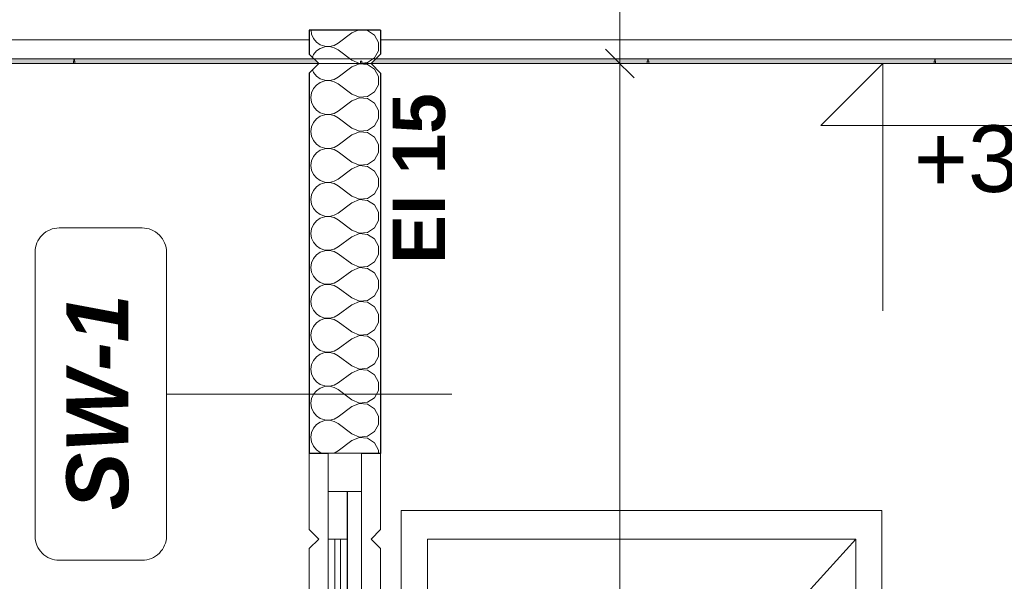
# Model space of a CAD drawing. Header units: millimetres. Extents: x -12989 to 381814, y -50461 to 30884.
# Tile 39 of 111: x 364777 to 366846, y -44049 to -42868. Entities that reach past the tile are written whole.
import ezdxf

# ---------------------------------------------------------------- set-up
doc = ezdxf.new("R2010")
doc.units = ezdxf.units.MM
doc.header["$MEASUREMENT"] = 0
doc.linetypes.add('Wipeout_Contour', pattern=[1000, 0, -1000])
for name, color, linetype in [('A_OZN_ODNOSNIKI', 7, 'Continuous'), ('A_WN_SUFITY', 7, 'Continuous'), ('Nowe_04-ŚCIANY DZIAŁOWE', 7, 'Continuous'), ('Nowe_A_WYM', 7, 'Continuous'), ('Nowe_Drzwi Archicad', 7, 'Continuous')]:
    doc.layers.add(name, color=color, linetype=linetype)
for name, color, linetype, lineweight in [('A_OZN_ODNOSNIKI_Nr_pióra__6', 7, 'Continuous', 13), ('A_OZN_ODNOSNIKI_Nr_pióra__85', 7, 'Continuous', 13), ('A_WN_SUFITY_Nr_pióra__2', 7, 'Continuous', 13), ('A_WN_SUFITY_Nr_pióra__49', 7, 'Continuous', 15), ('Nowe_04-ŚCIANY DZIAŁOWE_Nr_pióra__27', 7, 'Continuous', 25), ('Nowe_A_OZN_ODNOSNIKI_Nr_pióra__85', 7, 'Continuous', 13), ('Nowe_A_WYM_Nr_pióra__1', 7, 'Continuous', 13), ('Nowe_A_WYM_Nr_pióra__45', 7, 'Continuous', 15), ('Nowe_A_WYM_Nr_pióra__85', 7, 'Continuous', 13), ('Nowe_Drzwi Archicad_Nr_pióra__23', 7, 'Continuous', 15), ('Nowe_Drzwi Archicad_Nr_pióra__3', 7, 'Continuous', 13), ('Nowe_Drzwi Archicad_Nr_pióra__87', 7, 'Continuous', 13)]:
    doc.layers.add(name, color=color, linetype=linetype, lineweight=lineweight)
doc.layers.add('Nowe_04-ŚCIANY DZIAŁOWE_Nr_pióra__174', color=7, linetype='Continuous', lineweight=5, true_color=0x6a6a6a)
doc.layers.add('Nowe_A_OZN_OPIS_Nr_pióra__17', color=7, linetype='Continuous', lineweight=13, true_color=0xde1212)
doc.styles.add('STYL_AUTOMATYCZNY_2', font='arial.ttf')
doc.styles.add('STYL_AUTOMATYCZNY_4', font='arial.ttf')
doc.styles.add('STYL_AUTOMATYCZNY_8', font='arial.ttf')
doc.dimstyles.new('STYL_AUTOMATYCZNY__2', dxfattribs={"dimtxt": 139.999998, "dimasz": 57, "dimexe": 0.18, "dimexo": 0.0625, "dimgap": 0, "dimtad": 1, "dimdec": 0, "dimlfac": 0.1, "dimzin": 0, "dimdsep": 46, "dimtxsty": 'STYL_AUTOMATYCZNY_4', "dimblk": 'ARROWHEAD_6', "dimblk1": 'ARROWHEAD_6', "dimblk2": 'ARROWHEAD_6', "dimcen": 0.09, "dimse1": 1, "dimse2": 1, "dimclrd": 7, "dimclre": 7, "dimclrt": 7, "dimadec": 0, "dimazin": 0, "dimtfac": 1, "dimtdec": 4, "dimtmove": 0, "dimatfit": 3, "dimfxl": 0, "dimtolj": 1, "dimtzin": 0, "dimarcsym": 0})
doc.dimstyles.new('STYL_AUTOMATYCZNY__3', dxfattribs={"dimtxt": 0.18, "dimasz": 91.2, "dimexe": 0.18, "dimexo": 0.0625, "dimgap": 0, "dimtad": 0, "dimtih": 1, "dimtoh": 1, "dimdec": 4, "dimzin": 0, "dimdsep": 46, "dimcen": 0.09, "dimadec": 0, "dimazin": 0, "dimtfac": 1, "dimtdec": 4, "dimtmove": 0, "dimatfit": 3, "dimldrblk": 'ARROWHEAD_5', "dimfxl": 0, "dimtolj": 1, "dimtzin": 0, "dimarcsym": 0})

# ---------------------------------------------------------------- blocks, each defined once
blk = doc.blocks.new('ElemPrzekroju_4_1', base_point=(363535.4, -45960.6))
at = {"color": 254, "linetype": 'Wipeout_Contour', "lineweight": 0, "ltscale": 10660323.055703}
blk.add_wipeout([(364286.9, -42960.6), (363805.4, -42960.6), (363805.4, -45660.6), (363818.5, -45660.6), (363818.5, -45960.6), (365405.4, -45960.6), (365385.4, -45940.6), (365385.4, -44980.6), (365395.4, -44970.6), (365370.4, -44970.6), (365363.3, -44967.7), (365360.4, -44960.6), (365363.3, -44953.5), (365370.4, -44950.6), (365395.4, -44950.6), (365385.4, -44940.6), (365385.4, -43980.6), (365405.4, -43960.6), (365385.4, -43940.6), (365385.4, -42980.6), (365405.4, -42960.6), (364892.9, -42960.6), (364892.9, -42955.6), (364891.4, -42955.6), (364889.9, -42955.6), (364889.9, -42960.6), (364289.9, -42960.6), (364289.9, -42955.6), (364286.9, -42955.6)], dxfattribs=at).dxf.layer = 'Nowe_04-ŚCIANY DZIAŁOWE'
at = {"color": 254, "linetype": 'Wipeout_Contour', "lineweight": 0, "ltscale": 25184793.98738486}
blk.add_wipeout([(365515.4, -43960.6), (365535.4, -43980.6), (365535.4, -44940.6), (365523.9, -44952.1), (365527.5, -44953.5), (365530.4, -44960.6), (365527.5, -44967.7), (365523.9, -44969.1), (365535.4, -44980.6), (365535.4, -45940.6), (365515.4, -45960.6), (365578.9, -45960.6), (365578.9, -43900.6), (366588.9, -43900.6), (366588.9, -45960.6), (366905.4, -45960.6), (366905.4, -43900.6), (367915.4, -43900.6), (367915.4, -45960.6), (369255.3, -45960.6), (369255.3, -43900.6), (370265.3, -43900.6), (370265.3, -45960.6), (370385.3, -45960.6), (370385.3, -44960.6), (370378.2, -44957.7), (370375.3, -44950.6), (370378.2, -44943.5), (370385.3, -44940.6), (370385.3, -42960.6), (370319.9, -42960.6), (370319.9, -42955.6), (370316.9, -42955.6), (370316.9, -42960.6), (369716.9, -42960.6), (369716.9, -42955.6), (369713.9, -42955.6), (369713.9, -42960.6), (369113.9, -42960.6), (369113.9, -42955.6), (369110.9, -42955.6), (369110.9, -42960.6), (368510.9, -42960.6), (368510.9, -42955.6), (368509.4, -42955.6), (368507.9, -42955.6), (368507.9, -42960.6), (367907.9, -42960.6), (367907.9, -42955.6), (367904.9, -42955.6), (367904.9, -42960.6), (367304.9, -42960.6), (367304.9, -42955.6), (367303.4, -42955.6), (367301.9, -42955.6), (367301.9, -42960.6), (366701.9, -42960.6), (366701.9, -42955.6), (366698.9, -42955.6), (366698.9, -42960.6), (366098.9, -42960.6), (366098.9, -42955.6), (366097.4, -42955.6), (366095.9, -42955.6), (366095.9, -42960.6), (365515.4, -42960.6), (365535.4, -42980.6), (365535.4, -43940.6)], dxfattribs=at).dxf.layer = 'Nowe_04-ŚCIANY DZIAŁOWE'
blk = doc.blocks.new('ElemPrzekroju_7_1', base_point=(363535.4, -45960.6))
at = {"color": 254, "linetype": 'Wipeout_Contour', "lineweight": 0, "ltscale": 1473447.52227806}
blk.add_wipeout([(365578.9, -45960.6), (365633.9, -45960.6), (365633.9, -43960.6), (365578.9, -43960.6)], dxfattribs=at).dxf.layer = 'Nowe_Drzwi Archicad'
at = {"color": 254, "linetype": 'Wipeout_Contour', "lineweight": 0, "ltscale": 1477239.021252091}
blk.add_wipeout([(366588.9, -45960.6), (366588.9, -43960.6), (366533.9, -43960.6), (366533.9, -45960.6)], dxfattribs=at).dxf.layer = 'Nowe_Drzwi Archicad'
at = {"color": 254, "linetype": 'Wipeout_Contour', "lineweight": 0, "ltscale": 2212269.336408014}
blk.add_wipeout([(365578.9, -43900.6), (365578.9, -43960.6), (365633.9, -43960.6), (366533.9, -43960.6), (366588.9, -43960.6), (366588.9, -43900.6)], dxfattribs=at).dxf.layer = 'Nowe_Drzwi Archicad'
at = {"layer": 'Nowe_Drzwi Archicad_Nr_pióra__3', "color": 7, "linetype": 'Continuous', "lineweight": 13}
for p, q in [((365633.9, -45960.6), (365633.9, -43960.6)), ((365633.9, -43960.6), (366533.9, -43960.6)), ((366533.9, -43960.6), (365660.1, -44926.6)), ((366533.9, -43960.6), (366533.9, -45960.6))]:
    blk.add_line(p, q, dxfattribs=at)
at = {"layer": 'Nowe_Drzwi Archicad_Nr_pióra__87', "color": 7, "linetype": 'Continuous', "lineweight": 13}
for p, q in [((365578.9, -45960.6), (365578.9, -43900.6)), ((365578.9, -43900.6), (366588.9, -43900.6)), ((366588.9, -43900.6), (366588.9, -45960.6))]:
    blk.add_line(p, q, dxfattribs=at)
blk = doc.blocks.new('*X28', base_point=(363535.4, -45960.6))
at = {"layer": 'Nowe_04-ŚCIANY DZIAŁOWE_Nr_pióra__174', "color": 251, "linetype": 'Continuous', "lineweight": 5, "true_color": 0x6a6a6a}
for p, q in [((365389.2, -42890.6), (365390.3, -42898.9)), ((365488.3, -42890.6), (365474.7, -42896.3)), ((365508, -42891.2), (365501.5, -42890.6)), ((365522.5, -42900.8), (365508, -42891.2)), ((365390.3, -42898.9), (365394.3, -42907.9)), ((365394.3, -42907.9), (365400.6, -42915.5)), ((365400.6, -42915.5), (365408.7, -42921.1)), ((365474.7, -42896.3), (365446.1, -42917.7)), ((365530.8, -42916.2), (365522.5, -42900.8)), ((365530.8, -42933.6), (365530.8, -42916.2)), ((365400.6, -42934.2), (365394.3, -42941.8)), ((365408.7, -42928.6), (365400.6, -42934.2)), ((365408.7, -42921.1), (365418.1, -42924.3)), ((365418.1, -42925.5), (365408.7, -42928.6)), ((365418.1, -42924.3), (365427.9, -42924.7)), ((365427.9, -42925), (365418.1, -42925.5)), ((365427.9, -42924.7), (365437.5, -42922.5)), ((365437.5, -42927.3), (365427.9, -42925)), ((365437.5, -42922.5), (365446.1, -42917.7)), ((365446.1, -42932), (365437.5, -42927.3)), ((365474.7, -42953.4), (365446.1, -42932)), ((365522.5, -42948.9), (365530.8, -42933.6)), ((365394.3, -42941.8), (365392, -42947.1)), ((365474.7, -42953.4), (365490.7, -42960.2)), ((365508, -42958.5), (365522.5, -42948.9)), ((365392, -42974), (365394.3, -42979.4)), ((365474.7, -42967.7), (365446.1, -42989.2)), ((365490.7, -42961), (365474.7, -42967.7)), ((365490.7, -42960.2), (365508, -42958.5)), ((365508, -42962.6), (365490.7, -42961)), ((365522.5, -42972.3), (365508, -42962.6)), ((365530.8, -42987.6), (365522.5, -42972.3)), ((365394.3, -42979.4), (365400.6, -42987)), ((365400.6, -42987), (365408.7, -42992.5)), ((365408.7, -42992.5), (365418.1, -42995.7)), ((365418.1, -42996.9), (365408.7, -43000.1)), ((365418.1, -42995.7), (365427.9, -42996.2)), ((365427.9, -42996.5), (365418.1, -42996.9)), ((365427.9, -42996.2), (365437.5, -42993.9)), ((365437.5, -42998.7), (365427.9, -42996.5)), ((365437.5, -42993.9), (365446.1, -42989.2)), ((365446.1, -43003.4), (365437.5, -42998.7)), ((365530.8, -43005), (365530.8, -42987.6)), ((365394.3, -43013.2), (365390.3, -43022.3)), ((365400.6, -43005.7), (365394.3, -43013.2)), ((365408.7, -43000.1), (365400.6, -43005.7)), ((365474.7, -43024.9), (365446.1, -43003.4)), ((365522.5, -43020.3), (365530.8, -43005)), ((365390.3, -43022.3), (365389, -43032)), ((365389, -43032), (365390.3, -43041.8)), ((365474.7, -43039.2), (365446.1, -43060.6)), ((365474.7, -43024.9), (365490.7, -43031.6)), ((365490.7, -43032.4), (365474.7, -43039.2)), ((365490.7, -43031.6), (365508, -43030)), ((365508, -43034.1), (365490.7, -43032.4)), ((365508, -43030), (365522.5, -43020.3)), ((365522.5, -43043.7), (365508, -43034.1)), ((365390.3, -43041.8), (365394.3, -43050.8)), ((365394.3, -43050.8), (365400.6, -43058.4)), ((365400.6, -43058.4), (365408.7, -43064)), ((365437.5, -43065.4), (365446.1, -43060.6)), ((365530.8, -43059), (365522.5, -43043.7)), ((365530.8, -43076.4), (365530.8, -43059)), ((365400.6, -43077.1), (365394.3, -43084.7)), ((365408.7, -43071.5), (365400.6, -43077.1)), ((365408.7, -43064), (365418.1, -43067.1)), ((365418.1, -43068.4), (365408.7, -43071.5)), ((365418.1, -43067.1), (365427.9, -43067.6)), ((365427.9, -43067.9), (365418.1, -43068.4)), ((365427.9, -43067.6), (365437.5, -43065.4)), ((365437.5, -43070.1), (365427.9, -43067.9)), ((365446.1, -43074.9), (365437.5, -43070.1)), ((365474.7, -43096.3), (365446.1, -43074.9)), ((365522.5, -43091.8), (365530.8, -43076.4)), ((365390.3, -43093.7), (365389, -43103.4)), ((365394.3, -43084.7), (365390.3, -43093.7)), ((365474.7, -43096.3), (365490.7, -43103)), ((365490.7, -43103), (365508, -43101.4)), ((365508, -43101.4), (365522.5, -43091.8)), ((365389, -43103.4), (365390.3, -43113.2)), ((365390.3, -43113.2), (365394.3, -43122.2)), ((365394.3, -43122.2), (365400.6, -43129.8)), ((365474.7, -43110.6), (365446.1, -43132)), ((365490.7, -43103.9), (365474.7, -43110.6)), ((365508, -43105.5), (365490.7, -43103.9)), ((365522.5, -43115.1), (365508, -43105.5)), ((365530.8, -43130.5), (365522.5, -43115.1)), ((365400.6, -43129.8), (365408.7, -43135.4)), ((365408.7, -43142.9), (365400.6, -43148.5)), ((365408.7, -43135.4), (365418.1, -43138.5)), ((365418.1, -43139.8), (365408.7, -43142.9)), ((365418.1, -43138.5), (365427.9, -43139)), ((365427.9, -43139.3), (365418.1, -43139.8)), ((365427.9, -43139), (365437.5, -43136.8)), ((365437.5, -43141.5), (365427.9, -43139.3)), ((365437.5, -43136.8), (365446.1, -43132)), ((365446.1, -43146.3), (365437.5, -43141.5)), ((365530.8, -43147.9), (365530.8, -43130.5)), ((365394.3, -43156.1), (365390.3, -43165.1)), ((365400.6, -43148.5), (365394.3, -43156.1)), ((365474.7, -43167.7), (365446.1, -43146.3)), ((365508, -43172.8), (365522.5, -43163.2)), ((365522.5, -43163.2), (365530.8, -43147.9)), ((365390.3, -43165.1), (365389, -43174.9)), ((365389, -43174.9), (365390.3, -43184.6)), ((365390.3, -43184.6), (365394.3, -43193.7)), ((365474.7, -43182), (365446.1, -43203.4)), ((365474.7, -43167.7), (365490.7, -43174.5)), ((365490.7, -43175.3), (365474.7, -43182)), ((365490.7, -43174.5), (365508, -43172.8)), ((365508, -43176.9), (365490.7, -43175.3)), ((365522.5, -43186.6), (365508, -43176.9)), ((365394.3, -43193.7), (365400.6, -43201.2)), ((365400.6, -43201.2), (365408.7, -43206.8)), ((365437.5, -43208.2), (365446.1, -43203.4)), ((365530.8, -43201.9), (365522.5, -43186.6)), ((365530.8, -43219.3), (365530.8, -43201.9)), ((365400.6, -43219.9), (365394.3, -43227.5)), ((365408.7, -43214.4), (365400.6, -43219.9)), ((365408.7, -43206.8), (365418.1, -43210)), ((365418.1, -43211.2), (365408.7, -43214.4)), ((365418.1, -43210), (365427.9, -43210.4)), ((365427.9, -43210.7), (365418.1, -43211.2)), ((365427.9, -43210.4), (365437.5, -43208.2)), ((365437.5, -43213), (365427.9, -43210.7)), ((365446.1, -43217.7), (365437.5, -43213)), ((365474.7, -43239.2), (365446.1, -43217.7)), ((365522.5, -43234.6), (365530.8, -43219.3)), ((365390.3, -43236.5), (365389, -43246.3)), ((365389, -43246.3), (365390.3, -43256.1)), ((365394.3, -43227.5), (365390.3, -43236.5)), ((365474.7, -43239.2), (365490.7, -43245.9)), ((365490.7, -43246.7), (365474.7, -43253.4)), ((365490.7, -43245.9), (365508, -43244.3)), ((365508, -43248.4), (365490.7, -43246.7)), ((365508, -43244.3), (365522.5, -43234.6)), ((365390.3, -43256.1), (365394.3, -43265.1)), ((365394.3, -43265.1), (365400.6, -43272.7)), ((365474.7, -43253.4), (365446.1, -43274.9)), ((365522.5, -43258), (365508, -43248.4)), ((365530.8, -43273.3), (365522.5, -43258)), ((365400.6, -43272.7), (365408.7, -43278.3)), ((365408.7, -43285.8), (365400.6, -43291.4)), ((365408.7, -43278.3), (365418.1, -43281.4)), ((365418.1, -43282.6), (365408.7, -43285.8)), ((365418.1, -43281.4), (365427.9, -43281.9)), ((365427.9, -43282.2), (365418.1, -43282.6)), ((365427.9, -43281.9), (365437.5, -43279.6)), ((365437.5, -43284.4), (365427.9, -43282.2)), ((365437.5, -43279.6), (365446.1, -43274.9)), ((365446.1, -43289.2), (365437.5, -43284.4)), ((365474.7, -43310.6), (365446.1, -43289.2)), ((365530.8, -43290.7), (365530.8, -43273.3)), ((365390.3, -43308), (365389, -43317.7)), ((365394.3, -43299), (365390.3, -43308)), ((365400.6, -43291.4), (365394.3, -43299)), ((365508, -43315.7), (365522.5, -43306.1)), ((365522.5, -43306.1), (365530.8, -43290.7)), ((365389, -43317.7), (365390.3, -43327.5)), ((365390.3, -43327.5), (365394.3, -43336.5)), ((365474.7, -43324.9), (365446.1, -43346.3)), ((365474.7, -43310.6), (365490.7, -43317.3)), ((365490.7, -43318.1), (365474.7, -43324.9)), ((365490.7, -43317.3), (365508, -43315.7)), ((365508, -43319.8), (365490.7, -43318.1)), ((365522.5, -43329.4), (365508, -43319.8)), ((365530.8, -43344.8), (365522.5, -43329.4)), ((365394.3, -43336.5), (365400.6, -43344.1)), ((365400.6, -43344.1), (365408.7, -43349.7)), ((365408.7, -43349.7), (365418.1, -43352.8)), ((365427.9, -43353.3), (365437.5, -43351.1)), ((365437.5, -43351.1), (365446.1, -43346.3)), ((365530.8, -43362.1), (365530.8, -43344.8)), ((365394.3, -43370.4), (365390.3, -43379.4)), ((365400.6, -43362.8), (365394.3, -43370.4)), ((365408.7, -43357.2), (365400.6, -43362.8)), ((365418.1, -43354.1), (365408.7, -43357.2)), ((365418.1, -43352.8), (365427.9, -43353.3)), ((365427.9, -43353.6), (365418.1, -43354.1)), ((365437.5, -43355.8), (365427.9, -43353.6)), ((365446.1, -43360.6), (365437.5, -43355.8)), ((365474.7, -43382), (365446.1, -43360.6)), ((365522.5, -43377.5), (365530.8, -43362.1)), ((365390.3, -43379.4), (365389, -43389.2)), ((365389, -43389.2), (365390.3, -43398.9)), ((365474.7, -43382), (365490.7, -43388.8)), ((365490.7, -43389.6), (365474.7, -43396.3)), ((365490.7, -43388.8), (365508, -43387.1)), ((365508, -43391.2), (365490.7, -43389.6)), ((365508, -43387.1), (365522.5, -43377.5)), ((365522.5, -43400.8), (365508, -43391.2)), ((365390.3, -43398.9), (365394.3, -43407.9)), ((365394.3, -43407.9), (365400.6, -43415.5)), ((365474.7, -43396.3), (365446.1, -43417.7)), ((365530.8, -43416.2), (365522.5, -43400.8)), ((365400.6, -43415.5), (365408.7, -43421.1)), ((365408.7, -43428.6), (365400.6, -43434.2)), ((365408.7, -43421.1), (365418.1, -43424.3)), ((365418.1, -43425.5), (365408.7, -43428.6)), ((365418.1, -43424.3), (365427.9, -43424.7)), ((365427.9, -43425), (365418.1, -43425.5)), ((365427.9, -43424.7), (365437.5, -43422.5)), ((365437.5, -43427.3), (365427.9, -43425)), ((365437.5, -43422.5), (365446.1, -43417.7)), ((365446.1, -43432), (365437.5, -43427.3)), ((365474.7, -43453.4), (365446.1, -43432)), ((365522.5, -43448.9), (365530.8, -43433.6)), ((365530.8, -43433.6), (365530.8, -43416.2)), ((365390.3, -43450.8), (365389, -43460.6)), ((365394.3, -43441.8), (365390.3, -43450.8)), ((365400.6, -43434.2), (365394.3, -43441.8)), ((365474.7, -43453.4), (365490.7, -43460.2)), ((365508, -43458.5), (365522.5, -43448.9)), ((365389, -43460.6), (365390.3, -43470.4)), ((365390.3, -43470.4), (365394.3, -43479.4)), ((365474.7, -43467.7), (365446.1, -43489.2)), ((365490.7, -43461), (365474.7, -43467.7)), ((365490.7, -43460.2), (365508, -43458.5)), ((365508, -43462.6), (365490.7, -43461)), ((365522.5, -43472.3), (365508, -43462.6)), ((365530.8, -43487.6), (365522.5, -43472.3)), ((365394.3, -43479.4), (365400.6, -43487)), ((365400.6, -43487), (365408.7, -43492.5)), ((365408.7, -43492.5), (365418.1, -43495.7)), ((365418.1, -43495.7), (365427.9, -43496.2)), ((365427.9, -43496.2), (365437.5, -43493.9)), ((365437.5, -43493.9), (365446.1, -43489.2)), ((365530.8, -43505), (365530.8, -43487.6)), ((365394.3, -43513.2), (365390.3, -43522.3)), ((365400.6, -43505.7), (365394.3, -43513.2)), ((365408.7, -43500.1), (365400.6, -43505.7)), ((365418.1, -43496.9), (365408.7, -43500.1)), ((365427.9, -43496.5), (365418.1, -43496.9)), ((365437.5, -43498.7), (365427.9, -43496.5)), ((365446.1, -43503.4), (365437.5, -43498.7)), ((365474.7, -43524.9), (365446.1, -43503.4)), ((365522.5, -43520.3), (365530.8, -43505)), ((365390.3, -43522.3), (365389, -43532)), ((365389, -43532), (365390.3, -43541.8)), ((365474.7, -43524.9), (365490.7, -43531.6)), ((365490.7, -43532.4), (365474.7, -43539.2)), ((365490.7, -43531.6), (365508, -43530)), ((365508, -43534.1), (365490.7, -43532.4)), ((365508, -43530), (365522.5, -43520.3)), ((365522.5, -43543.7), (365508, -43534.1)), ((365390.3, -43541.8), (365394.3, -43550.8)), ((365394.3, -43550.8), (365400.6, -43558.4)), ((365474.7, -43539.2), (365446.1, -43560.6)), ((365530.8, -43559), (365522.5, -43543.7)), ((365400.6, -43577.1), (365394.3, -43584.7)), ((365400.6, -43558.4), (365408.7, -43564)), ((365408.7, -43571.5), (365400.6, -43577.1)), ((365408.7, -43564), (365418.1, -43567.1)), ((365418.1, -43568.4), (365408.7, -43571.5)), ((365418.1, -43567.1), (365427.9, -43567.6)), ((365427.9, -43567.9), (365418.1, -43568.4)), ((365427.9, -43567.6), (365437.5, -43565.4)), ((365437.5, -43570.1), (365427.9, -43567.9)), ((365437.5, -43565.4), (365446.1, -43560.6)), ((365446.1, -43574.9), (365437.5, -43570.1)), ((365474.7, -43596.3), (365446.1, -43574.9)), ((365522.5, -43591.8), (365530.8, -43576.4)), ((365530.8, -43576.4), (365530.8, -43559)), ((365390.3, -43593.7), (365389, -43603.4)), ((365394.3, -43584.7), (365390.3, -43593.7)), ((365474.7, -43596.3), (365490.7, -43603)), ((365508, -43601.4), (365522.5, -43591.8)), ((365389, -43603.4), (365390.3, -43613.2)), ((365390.3, -43613.2), (365394.3, -43622.2)), ((365474.7, -43610.6), (365446.1, -43632)), ((365490.7, -43603.9), (365474.7, -43610.6)), ((365490.7, -43603), (365508, -43601.4)), ((365508, -43605.5), (365490.7, -43603.9)), ((365522.5, -43615.1), (365508, -43605.5)), ((365530.8, -43630.5), (365522.5, -43615.1)), ((365394.3, -43622.2), (365400.6, -43629.8)), ((365400.6, -43629.8), (365408.7, -43635.4)), ((365408.7, -43635.4), (365418.1, -43638.5)), ((365418.1, -43639.8), (365408.7, -43642.9)), ((365418.1, -43638.5), (365427.9, -43639)), ((365427.9, -43639.3), (365418.1, -43639.8)), ((365427.9, -43639), (365437.5, -43636.8)), ((365437.5, -43641.5), (365427.9, -43639.3)), ((365437.5, -43636.8), (365446.1, -43632)), ((365530.8, -43647.9), (365530.8, -43630.5)), ((365394.3, -43656.1), (365390.3, -43665.1)), ((365400.6, -43648.5), (365394.3, -43656.1)), ((365408.7, -43642.9), (365400.6, -43648.5)), ((365446.1, -43646.3), (365437.5, -43641.5)), ((365474.7, -43667.7), (365446.1, -43646.3)), ((365522.5, -43663.2), (365530.8, -43647.9)), ((365390.3, -43665.1), (365389, -43674.9)), ((365389, -43674.9), (365390.3, -43684.6)), ((365474.7, -43682), (365446.1, -43703.4)), ((365474.7, -43667.7), (365490.7, -43674.5)), ((365490.7, -43675.3), (365474.7, -43682)), ((365490.7, -43674.5), (365508, -43672.8)), ((365508, -43676.9), (365490.7, -43675.3)), ((365508, -43672.8), (365522.5, -43663.2)), ((365522.5, -43686.6), (365508, -43676.9)), ((365390.3, -43684.6), (365394.3, -43693.7)), ((365394.3, -43693.7), (365400.6, -43701.2)), ((365400.6, -43701.2), (365408.7, -43706.8)), ((365530.8, -43701.9), (365522.5, -43686.6)), ((365530.8, -43719.3), (365530.8, -43701.9)), ((365400.6, -43719.9), (365394.3, -43727.5)), ((365408.7, -43714.4), (365400.6, -43719.9)), ((365408.7, -43706.8), (365418.1, -43710)), ((365418.1, -43711.2), (365408.7, -43714.4)), ((365418.1, -43710), (365427.9, -43710.4)), ((365427.9, -43710.7), (365418.1, -43711.2)), ((365427.9, -43710.4), (365437.5, -43708.2)), ((365437.5, -43713), (365427.9, -43710.7)), ((365437.5, -43708.2), (365446.1, -43703.4)), ((365446.1, -43717.7), (365437.5, -43713)), ((365474.7, -43739.2), (365446.1, -43717.7)), ((365522.5, -43734.6), (365530.8, -43719.3)), ((365390.3, -43736.5), (365389, -43746.3)), ((365394.3, -43727.5), (365390.3, -43736.5)), ((365474.7, -43739.2), (365490.7, -43745.9)), ((365490.7, -43745.9), (365508, -43744.3)), ((365508, -43744.3), (365522.5, -43734.6)), ((365389, -43746.3), (365390.3, -43756.1)), ((365390.3, -43756.1), (365394.3, -43765.1)), ((365394.3, -43765.1), (365400.6, -43772.7)), ((365474.7, -43753.4), (365446.1, -43774.9)), ((365490.7, -43746.7), (365474.7, -43753.4)), ((365508, -43748.4), (365490.7, -43746.7)), ((365522.5, -43758), (365508, -43748.4)), ((365530.8, -43773.3), (365522.5, -43758)), ((365400.6, -43772.7), (365408.7, -43778.3)), ((365408.7, -43778.3), (365415.7, -43780.6)), ((365433.4, -43780.6), (365437.5, -43779.6)), ((365437.5, -43779.6), (365446.1, -43774.9)), ((365530.8, -43780.6), (365530.8, -43773.3))]:
    blk.add_line(p, q, dxfattribs=at)
blk = doc.blocks.new('ElemPrzekroju_15_1', base_point=(363535.4, -45960.6))
at = {"color": 254, "linetype": 'Wipeout_Contour', "lineweight": 0, "ltscale": 3680923.278045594}
blk.add_wipeout([(365385.4, -44940.6), (365395.4, -44950.6), (365415.4, -44950.6), (365415.4, -44933.6), (365425.4, -44933.6), (365425.4, -43780.6), (365385.4, -43780.6), (365385.4, -43940.6), (365405.4, -43960.6), (365385.4, -43980.6)], dxfattribs=at).dxf.layer = 'Nowe_04-ŚCIANY DZIAŁOWE'
at = {"color": 254, "linetype": 'Wipeout_Contour', "lineweight": 0, "ltscale": 3313831.361695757}
blk.add_wipeout([(365535.4, -43780.6), (365495.4, -43780.6), (365495.4, -44950.6), (365520.4, -44950.6), (365523.9, -44952.1), (365535.4, -44940.6), (365535.4, -43980.6), (365515.4, -43960.6), (365535.4, -43940.6)], dxfattribs=at).dxf.layer = 'Nowe_04-ŚCIANY DZIAŁOWE'
at = {"color": 254, "linetype": 'Wipeout_Contour', "lineweight": 0, "ltscale": 3679944.566071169}
blk.add_wipeout([(365385.4, -43780.6), (365535.4, -43780.6), (365535.4, -42980.6), (365515.4, -42960.6), (365535.4, -42940.6), (365535.4, -42890.6), (365385.4, -42890.6), (365385.4, -42940.6), (365405.4, -42960.6), (365385.4, -42980.6)], dxfattribs=at).dxf.layer = 'Nowe_04-ŚCIANY DZIAŁOWE'
at = {"layer": 'Nowe_04-ŚCIANY DZIAŁOWE_Nr_pióra__27', "color": 7, "linetype": 'Continuous', "lineweight": 25}
for p, q in [((365385.4, -42890.6), (365385.4, -42910.6)), ((365535.4, -42890.6), (365385.4, -42890.6)), ((365535.4, -42890.6), (365535.4, -42910.6)), ((365385.4, -42910.6), (365385.4, -42940.6)), ((365535.4, -42910.6), (365535.4, -42940.6)), ((365385.4, -42940.6), (365405.4, -42960.6)), ((365535.4, -42940.6), (365515.4, -42960.6)), ((365405.4, -42960.6), (365385.4, -42980.6)), ((365515.4, -42960.6), (365535.4, -42980.6)), ((365385.4, -42980.6), (365385.4, -43780.6)), ((365535.4, -42980.6), (365535.4, -43780.6))]:
    blk.add_line(p, q, dxfattribs=at)
at = {"layer": 'Nowe_04-ŚCIANY DZIAŁOWE_Nr_pióra__27', "color": 7, "linetype": 'Continuous', "lineweight": 25, "flags": 128}
blk.add_lwpolyline([(365535.4, -43780.6), (365495.4, -43780.6), (365425.4, -43780.6), (365385.4, -43780.6)], dxfattribs=at)
at = {"layer": 'Nowe_04-ŚCIANY DZIAŁOWE', "lineweight": 0}
blk.add_blockref('*X28', (363535.4, -45960.6), dxfattribs=at)
blk = doc.blocks.new('ElemPrzekroju_16_1', base_point=(363535.4, -45960.6))
at = {"layer": 'Nowe_Drzwi Archicad_Nr_pióra__87', "color": 7, "linetype": 'Continuous', "lineweight": 13}
for p, q in [((365385.4, -43940.6), (365385.4, -43780.6)), ((365535.4, -43780.6), (365535.4, -43940.6)), ((365405.4, -43960.6), (365385.4, -43940.6)), ((365535.4, -43940.6), (365515.4, -43960.6)), ((365405.4, -43960.6), (365385.4, -43980.6)), ((365535.4, -43980.6), (365515.4, -43960.6)), ((365385.4, -43980.6), (365385.4, -44940.6)), ((365535.4, -43980.6), (365535.4, -44940.6))]:
    blk.add_line(p, q, dxfattribs=at)
at = {"color": 254, "linetype": 'Wipeout_Contour', "lineweight": 0, "ltscale": 2209129.092090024}
blk.add_wipeout([(365495.4, -43860.6), (365465.4, -43860.6), (365465.4, -44933.6), (365475.4, -44933.6), (365475.4, -44950.6), (365495.4, -44950.6)], dxfattribs=at).dxf.layer = 'Nowe_Drzwi Archicad'
at = {"color": 254, "linetype": 'Wipeout_Contour', "lineweight": 0, "ltscale": 1472771.008960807}
blk.add_wipeout([(365425.4, -43960.6), (365425.4, -45810.6), (365465.4, -45810.6), (365465.4, -43960.6)], dxfattribs=at).dxf.layer = 'Nowe_Drzwi Archicad'
at = {"layer": 'Nowe_Drzwi Archicad_Nr_pióra__3', "color": 7, "linetype": 'Continuous', "lineweight": 13}
blk.add_line((365425.3, -43985.6), (365425.3, -44062.5), dxfattribs=at)
at = {"color": 254, "linetype": 'Wipeout_Contour', "lineweight": 0, "ltscale": 1472296.089634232}
blk.add_wipeout([(365425.4, -43960.6), (365465.4, -43960.6), (365465.4, -43860.6), (365425.4, -43860.6)], dxfattribs=at).dxf.layer = 'Nowe_Drzwi Archicad'
at = {"layer": 'Nowe_Drzwi Archicad_Nr_pióra__3', "color": 7, "linetype": 'Continuous', "lineweight": 13}
for p, q in [((365425.4, -43960.6), (365425.4, -45810.6)), ((365465.4, -43960.6), (365425.4, -43960.6)), ((365439.4, -43960.6), (365439.4, -45810.6)), ((365451.4, -45810.6), (365451.4, -43960.6)), ((365465.4, -43960.6), (365465.4, -45810.6))]:
    blk.add_line(p, q, dxfattribs=at)
at = {"color": 254, "linetype": 'Wipeout_Contour', "lineweight": 0, "ltscale": 1472312.754153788}
blk.add_wipeout([(365425.4, -43860.6), (365495.4, -43860.6), (365495.4, -43780.6), (365425.4, -43780.6)], dxfattribs=at).dxf.layer = 'Nowe_Drzwi Archicad'
at = {"layer": 'Nowe_Drzwi Archicad_Nr_pióra__23', "color": 7, "linetype": 'Continuous', "lineweight": 15}
for p, q in [((365425.4, -43780.6), (365425.4, -43860.6)), ((365495.4, -43780.6), (365495.4, -43860.6))]:
    blk.add_line(p, q, dxfattribs=at)
at = {"layer": 'Nowe_Drzwi Archicad_Nr_pióra__23', "color": 7, "linetype": 'Continuous', "lineweight": 15, "flags": 128}
blk.add_lwpolyline([(365495.4, -43860.6), (365465.4, -43860.6), (365425.4, -43860.6)], dxfattribs=at)
at = {"layer": 'Nowe_Drzwi Archicad_Nr_pióra__3', "color": 7, "linetype": 'Continuous', "lineweight": 13}
for p, q in [((365425.3, -43860.6), (365425.3, -43937.5)), ((365425.4, -43860.6), (365425.4, -43960.6)), ((365465.4, -43860.6), (365465.4, -43960.6)), ((365465.5, -43860.6), (365465.5, -44584.5)), ((365495.4, -44950.6), (365495.4, -43860.6))]:
    blk.add_line(p, q, dxfattribs=at)
blk = doc.blocks.new('ElemPrzekroju_35_1', base_point=(363535.4, -45960.6))
at = {"layer": 'A_WN_SUFITY_Nr_pióra__49', "color": 7, "linetype": 'Continuous', "lineweight": 15}
for p, q in [((365385.4, -42910.6), (363685.4, -42910.6)), ((370385.3, -42910.6), (365535.4, -42910.6)), ((364889.9, -42960.6), (364289.9, -42960.6)), ((364892.9, -42960.6), (364889.9, -42960.6)), ((365405.4, -42960.6), (364892.9, -42960.6)), ((366095.9, -42960.6), (365515.4, -42960.6)), ((366098.9, -42960.6), (366095.9, -42960.6)), ((366698.9, -42960.6), (366098.9, -42960.6)), ((366701.9, -42960.6), (366698.9, -42960.6)), ((367301.9, -42960.6), (366701.9, -42960.6))]:
    blk.add_line(p, q, dxfattribs=at)
blk = doc.blocks.new('ElemPrzekroju_36_1', base_point=(363535.4, -45960.6))
at = {"layer": 'A_WN_SUFITY', "linetype": 'Continuous', "lineweight": 0, "true_color": 0x000000}
for points in [[(364289.9, -42950.6), (364289.9, -42960.6), (364889.9, -42960.6), (364889.9, -42950.6)], [(364891.4, -42950.6), (364889.9, -42950.6), (364889.9, -42955.6), (364891.4, -42955.6)], [(364891.4, -42950.6), (364891.4, -42955.6), (364892.9, -42955.6), (364892.9, -42950.6)], [(364892.9, -42950.6), (364892.9, -42960.6), (365405.4, -42960.6), (365395.4, -42950.6)], [(365525.4, -42950.6), (365515.4, -42960.6), (366095.9, -42960.6), (366095.9, -42950.6)], [(366097.4, -42950.6), (366095.9, -42950.6), (366095.9, -42955.6), (366097.4, -42955.6)], [(366097.4, -42950.6), (366097.4, -42955.6), (366098.9, -42955.6), (366098.9, -42950.6)], [(366098.9, -42950.6), (366098.9, -42960.6), (366698.9, -42960.6), (366698.9, -42950.6)], [(366700.4, -42950.6), (366698.9, -42950.6), (366698.9, -42955.6), (366700.4, -42955.6)], [(366700.4, -42950.6), (366700.4, -42955.6), (366701.9, -42955.6), (366701.9, -42950.6)], [(366701.9, -42950.6), (366701.9, -42960.6), (367301.9, -42960.6), (367301.9, -42950.6)]]:
    blk.add_hatch(color=18, dxfattribs=at).paths.add_polyline_path(points)
at = {"layer": 'A_WN_SUFITY_Nr_pióra__2', "color": 7, "linetype": 'Continuous', "lineweight": 13}
for p, q in [((364889.9, -42955.6), (364889.9, -42960.6)), ((364892.9, -42955.6), (364892.9, -42960.6)), ((365492.9, -42955.6), (365492.9, -42960.6)), ((365495.9, -42955.6), (365495.9, -42960.6)), ((366095.9, -42955.6), (366095.9, -42960.6)), ((366098.9, -42955.6), (366098.9, -42960.6)), ((366698.9, -42955.6), (366698.9, -42960.6)), ((366701.9, -42955.6), (366701.9, -42960.6)), ((365492.9, -42960.6), (365405.4, -42960.6)), ((365515.4, -42960.6), (365495.9, -42960.6))]:
    blk.add_line(p, q, dxfattribs=at)
at = {"layer": 'A_WN_SUFITY_Nr_pióra__2', "color": 7, "linetype": 'Continuous', "lineweight": 13, "flags": 128}
for points in [[(367301.9, -42950.6), (366701.9, -42950.6), (366700.4, -42950.6), (366698.9, -42950.6), (366098.9, -42950.6), (366097.4, -42950.6), (366095.9, -42950.6), (365495.9, -42950.6), (365494.4, -42950.6), (365492.9, -42950.6), (364892.9, -42950.6), (364891.4, -42950.6), (364889.9, -42950.6), (364289.9, -42950.6), (364288.4, -42950.6), (364286.9, -42950.6), (363686.9, -42950.6), (363685.4, -42950.6)], [(364892.9, -42955.6), (364891.4, -42955.6), (364889.9, -42955.6)], [(365495.9, -42955.6), (365494.4, -42955.6), (365492.9, -42955.6)], [(366098.9, -42955.6), (366097.4, -42955.6), (366095.9, -42955.6)], [(366701.9, -42955.6), (366700.4, -42955.6), (366698.9, -42955.6)]]:
    blk.add_lwpolyline(points, dxfattribs=at)
blk = doc.blocks.new('Wymiary_1_1', base_point=(366590.6, -42960.6))
at = {"layer": 'Nowe_A_WYM_Nr_pióra__45', "color": 7, "linetype": 'Continuous', "lineweight": 15}
for p, q in [((366590.6, -42960.6), (366460.6, -43090.6)), ((366590.6, -42960.6), (366590.6, -43480.6)), ((366460.6, -43090.6), (366590.6, -43090.6)), ((366590.6, -43090.6), (367141.4, -43090.6))]:
    blk.add_line(p, q, dxfattribs=at)
at = {"layer": 'Nowe_A_WYM_Nr_pióra__85', "color": 7, "linetype": 'Continuous', "lineweight": 13}
for q in [(366493.1, -42960.6), (366688.1, -42960.6)]:
    blk.add_line((366590.6, -42960.6), q, dxfattribs=at)
at = {"layer": 'Nowe_A_WYM_Nr_pióra__1', "color": 7, "lineweight": 13, "insert": (366655.6, -43256.6), "char_height": 140, "attachment_point": 7, "style": 'STYL_AUTOMATYCZNY_4'}
blk.add_mtext('\\A1;{\\pql;\\fArial|b0|i0|c238|p0;\\W1.000000;+3,00}', dxfattribs=at)
blk = doc.blocks.new('*D198', base_point=(363535.4, -45960.6))
at = {"layer": 'Nowe_A_WYM_Nr_pióra__45', "color": 7, "linetype": 'Continuous', "lineweight": 15}
for p, q in [((362283.3, -37900.7), (362223.3, -37840.7)), ((362223.3, -45950.6), (362283.3, -46010.6))]:
    blk.add_line(p, q, dxfattribs=at)
at = {"layer": 'Nowe_A_WYM_Nr_pióra__85', "color": 7, "linetype": 'Continuous', "lineweight": 13}
for p, q in [((362253.3, -37870.7), (362253.3, -37825.7)), ((362309.5, -37870.7), (362197, -37870.7)), ((362253.3, -45980.6), (362253.3, -37870.7)), ((362309.5, -45980.6), (362197, -45980.6)), ((362253.3, -46025.6), (362253.3, -45980.6))]:
    blk.add_line(p, q, dxfattribs=at)
at = {"layer": 'Nowe_A_WYM_Nr_pióra__1', "color": 7, "lineweight": 13, "insert": (362225.3, -42078.7), "char_height": 140, "attachment_point": 7, "rotation": 90, "style": 'STYL_AUTOMATYCZNY_4'}
blk.add_mtext('\\A1;{\\pql;\\fArial|b0|i0|c238|p0;\\W1.000000;811}', dxfattribs=at)
blk = doc.blocks.new('ARROWHEAD_6')
at = {"color": 0, "linetype": 'Continuous', "lineweight": 0}
for p, q in [((-0.5, -0.5), (0.5, 0.5)), ((0, 0), (-1, 0))]:
    blk.add_line(p, q, dxfattribs=at)
blk = doc.blocks.new('*D203', base_point=(363535.4, -45960.6))
at = {"layer": 'Nowe_A_WYM_Nr_pióra__45', "color": 7, "linetype": 'Continuous', "lineweight": 15}
for p, q in [((366008.1, -42930.6), (366068.1, -42990.6)), ((366008.1, -45930.6), (366068.1, -45990.6))]:
    blk.add_line(p, q, dxfattribs=at)
at = {"layer": 'Nowe_A_WYM_Nr_pióra__85', "color": 7, "linetype": 'Continuous', "lineweight": 13}
for p, q in [((366094.3, -42960.6), (365981.8, -42960.6)), ((366038.1, -45960.6), (366038.1, -42960.6)), ((366094.3, -45960.6), (365981.8, -45960.6))]:
    blk.add_line(p, q, dxfattribs=at)
at = {"layer": 'Nowe_A_WYM_Nr_pióra__1', "color": 7, "lineweight": 13, "insert": (366010.1, -44620.8), "char_height": 140, "attachment_point": 7, "rotation": 90, "style": 'STYL_AUTOMATYCZNY_4'}
blk.add_mtext('\\A1;{\\pql;\\fArial|b0|i0|c238|p0;\\W1.000000;300}', dxfattribs=at)
blk = doc.blocks.new('*D204', base_point=(363535.4, -45960.6))
at = {"layer": 'Nowe_A_WYM_Nr_pióra__45', "color": 7, "linetype": 'Continuous', "lineweight": 15}
for p, q in [((366068.1, -40094.8), (366008.1, -40034.8)), ((366008.1, -42930.6), (366068.1, -42990.6))]:
    blk.add_line(p, q, dxfattribs=at)
at = {"layer": 'Nowe_A_WYM_Nr_pióra__85', "color": 7, "linetype": 'Continuous', "lineweight": 13}
for p, q in [((366038.1, -40064.8), (366038.1, -40019.8)), ((366094.3, -40064.8), (365981.8, -40064.8)), ((366038.1, -42960.6), (366038.1, -40064.8)), ((366094.3, -42960.6), (365981.8, -42960.6))]:
    blk.add_line(p, q, dxfattribs=at)
at = {"layer": 'Nowe_A_WYM_Nr_pióra__1', "color": 7, "lineweight": 13, "insert": (366010.1, -41672.8), "char_height": 140, "attachment_point": 7, "rotation": 90, "style": 'STYL_AUTOMATYCZNY_4'}
blk.add_mtext('\\A1;{\\pql;\\fArial|b0|i0|c238|p0;\\W1.000000;290}', dxfattribs=at)
blk = doc.blocks.new('Etykieta_6_1', base_point=(365385.4, -43655.6))
at = {"color": 254, "linetype": 'Wipeout_Contour', "lineweight": 0, "ltscale": 8821180.84723023}
blk.add_wipeout([(365085.4, -43953.9), (365085.4, -43357.2), (365085.4, -43357.2), (365078.6, -43331.7), (365059.9, -43313), (365034.3, -43306.2), (365034.3, -43306.2), (364860.2, -43306.2), (364860.2, -43306.2), (364834.7, -43313), (364816, -43331.7), (364809.1, -43357.2), (364809.1, -43357.2), (364809.1, -43953.9), (364809.1, -43953.9), (364816, -43979.4), (364834.7, -43998.1), (364860.2, -44004.9), (364860.2, -44004.9), (365034.3, -44004.9), (365034.3, -44004.9), (365059.9, -43998.1), (365078.6, -43979.4)], dxfattribs=at).dxf.layer = 'A_OZN_ODNOSNIKI'
at = {"layer": 'A_OZN_ODNOSNIKI_Nr_pióra__85', "color": 7, "linetype": 'Continuous', "lineweight": 13}
for p, q in [((365085.9, -43655.6), (365085.4, -43655.6)), ((365684.9, -43655.6), (365085.9, -43655.6))]:
    blk.add_line(p, q, dxfattribs=at)
at = {"layer": 'A_OZN_ODNOSNIKI_Nr_pióra__85', "color": 7, "linetype": 'Continuous', "lineweight": 13, "flags": 128}
blk.add_lwpolyline([(365085.4, -43953.9, -0.414214), (365034.3, -44004.9), (364860.2, -44004.9, -0.414214), (364809.1, -43953.9), (364809.1, -43357.2, -0.414214), (364860.2, -43306.2), (365034.3, -43306.2, -0.414214), (365085.4, -43357.2)], format="xyb", close=True, dxfattribs=at)
at = {"layer": 'A_OZN_ODNOSNIKI_Nr_pióra__6', "color": 7, "lineweight": 13, "insert": (364875, -43899.9), "char_height": 130, "attachment_point": 1, "rotation": 90, "style": 'STYL_AUTOMATYCZNY_8'}
blk.add_mtext('\\A1;{\\pql;\\pt0,6000;\\fArial|b1|i1|c238|p0;\\W1.000000;SW-1\\fArial|b1|i1|c238|p0;\\W1.000000;\\A1{\\H.66x;\\S^  ;}\\fArial|b1|i1|c238|p0;\\W1.000000;\\fArial|b1|i1|c238|p0;\\W1.000000;\\A1{\\H.66x;\\S^  ;}\\fArial|b1|i1|c238|p0;\\W1.000000; \\fArial|b1|i1|c238|p0;\\W1.000000;\\fArial|b1|i1|c238|p0;\\W1.000000;\\fArial|b1|i1|c238|p0;\\W1.000000;\\fArial|b1|i1|c238|p0;\\W1.000000;\\fArial|b1|i1|c238|p0;\\W1.000000;\\fArial|b1|i1|c238|p0;\\W1.000000;\\fArial|b1|i1|c238|p0;\\W1.000000;\\fArial|b1|i1|c238|p0;\\W1.000000;\\fArial|b1|i1|c238|p0;\\W1.000000;\\fArial|b1|i1|c238|p0;\\W1.000000;\\fArial|b1|i1|c238|p0;\\W1.000000;\\fArial|b1|i1|c238|p0;\\W1.000000;\\fArial|b1|i1|c238|p0;\\W1.000000;\\fArial|b1|i1|c238|p0;\\W1.000000;\\fArial|b1|i1|c238|p0;\\W1.000000;\\fArial|b1|i1|c238|p0;\\W1.000000;\\fArial|b1|i1|c238|p0;\\W1.000000;\\fArial|b1|i1|c238|p0;\\W1.000000;\\fArial|b1|i1|c238|p0;\\W1.000000;\\fArial|b1|i1|c238|p0;\\W1.000000;\\fArial|b1|i1|c238|p0;\\W1.000000;\\fArial|b1|i1|c238|p0;\\W1.000000;\\fArial|b1|i1|c238|p0;\\W1.000000;\\fArial|b1|i1|c238|p0;\\W1.000000;\\fArial|b1|i1|c238|p0;\\W1.000000;\\fArial|b1|i1|c238|p0;\\W1.000000;\\fArial|b1|i1|c238|p0;\\W1.000000;\\fArial|b1|i1|c238|p0;\\W1.000000;\\fArial|b1|i1|c238|p0;\\W1.000000;\\fArial|b1|i1|c238|p0;\\W1.000000;\\fArial|b1|i1|c238|p0;\\W1.000000;\\fArial|b1|i1|c238|p0;\\W1.000000;\\fArial|b1|i1|c238|p0;\\W1.000000;\\fArial|b1|i1|c238|p0;\\W1.000000;\\fArial|b1|i1|c238|p0;\\W1.000000;\\fArial|b1|i1|c238|p0;\\W1.000000;\\fArial|b1|i1|c238|p0;\\W1.000000;\\fArial|b1|i1|c238|p0;\\W1.000000;\\fArial|b1|i1|c238|p0;\\W1.000000;\\fArial|b1|i1|c238|p0;\\W1.000000;\\fArial|b1|i1|c238|p0;\\W1.000000;\\fArial|b1|i1|c238|p0;\\W1.000000;\\fArial|b1|i1|c238|p0;\\W1.000000;}', dxfattribs=at)
blk = doc.blocks.new('ARROWHEAD_5')
at = {"linetype": 'Continuous', "lineweight": 0}
blk.add_hatch(color=0, dxfattribs=at).paths.add_polyline_path([(-1, 0.2679), (0, 0), (-1, -0.2679)])
at = {"color": 0, "linetype": 'Continuous', "lineweight": 0}
blk.add_line((0, 0), (-1, 0), dxfattribs=at)

msp = doc.modelspace()

# ---------------------------------------------------------------- block references
at = {"layer": 'Nowe_04-ŚCIANY DZIAŁOWE', "lineweight": 0}
msp.add_blockref('ElemPrzekroju_4_1', (363535.4, -45960.6), dxfattribs=at)

# ---------------------------------------------------------------- next in the draw order: block references
msp.add_blockref('ElemPrzekroju_15_1', (363535.4, -45960.6), dxfattribs=at)
at = {"layer": 'Nowe_A_WYM', "color": 7, "linetype": 'Continuous', "lineweight": 13}
msp.add_blockref('Wymiary_1_1', (366590.6, -42960.6), dxfattribs=at)
at = {"layer": 'Nowe_Drzwi Archicad', "lineweight": 0}
msp.add_blockref('ElemPrzekroju_7_1', (363535.4, -45960.6), dxfattribs=at)

# ---------------------------------------------------------------- next in the draw order: block references
at = {"layer": 'A_WN_SUFITY', "lineweight": 0}
for name in ['ElemPrzekroju_35_1', 'ElemPrzekroju_36_1']:
    msp.add_blockref(name, (363535.4, -45960.6), dxfattribs=at)
at = {"layer": 'Nowe_Drzwi Archicad', "lineweight": 0}
msp.add_blockref('ElemPrzekroju_16_1', (363535.4, -45960.6), dxfattribs=at)

# ---------------------------------------------------------------- next in the draw order: dimensions: what is measured, and where the dimension line sits
at = {"layer": 'Nowe_A_WYM', "color": 7, "linetype": 'Continuous', "lineweight": 13}
dim = msp.add_linear_dim(base=(366038.1, -40064.8), p1=(363685.4, -42960.6), p2=(363685.4, -40064.8), angle=90, dimstyle='STYL_AUTOMATYCZNY__2', dxfattribs=at)
dim.commit()
dim.dimension.update_dxf_attribs({"geometry": '*D204', "text_midpoint": (365940.1, -41513), "dimtype": 160, "text_rotation": 90})

# ---------------------------------------------------------------- next in the draw order: leaders
at = {"layer": 'Nowe_A_OZN_ODNOSNIKI_Nr_pióra__85', "color": 7, "linetype": 'Continuous', "lineweight": 13, "annotation_type": 0, "has_hookline": 1, "hookline_direction": 1, "text_width": 1656.9}
msp.add_leader([(367419.7, -42937.6), (366855.6, -42386.6), (366878.5, -42316.3), (366787.3, -42316.3)], dimstyle='STYL_AUTOMATYCZNY__3', dxfattribs=at)

# ---------------------------------------------------------------- next in the draw order: dimensions: what is measured, and where the dimension line sits
at = {"layer": 'Nowe_A_WYM', "color": 7, "linetype": 'Continuous', "lineweight": 13}
for base, p1, p2, picture, middle in [((362253.3, -37870.7), (363585.4, -45980.6), (371035.4, -37870.7), '*D198', (362155.3, -41918.9)), ((366038.1, -42960.6), (364085.4, -45960.6), (363685.4, -42960.6), '*D203', (365940.1, -44460.9))]:
    dim = msp.add_linear_dim(base=base, p1=p1, p2=p2, angle=90, dimstyle='STYL_AUTOMATYCZNY__2', dxfattribs=at)
    dim.commit()
    dim.dimension.update_dxf_attribs({"geometry": picture, "text_midpoint": middle, "dimtype": 160, "text_rotation": 90})

# ---------------------------------------------------------------- next in the draw order: block references
at = {"layer": 'A_OZN_ODNOSNIKI', "color": 7, "linetype": 'Continuous', "lineweight": 13}
msp.add_blockref('Etykieta_6_1', (365385.4, -43655.6), dxfattribs=at)

# ---------------------------------------------------------------- next in the draw order: texts
at = {"layer": 'Nowe_A_OZN_OPIS_Nr_pióra__17', "color": 12, "linetype": 'Continuous', "lineweight": 13, "true_color": 0xde1212, "insert": (365672.4, -43381.6), "char_height": 110, "attachment_point": 7, "rotation": 90, "style": 'STYL_AUTOMATYCZNY_2'}
msp.add_mtext('\\A1;{\\pql;\\fArial|b1|i0|c238|p0;\\W1.000000;EI 15}', dxfattribs=at)

doc.saveas('drawing.dxf')
